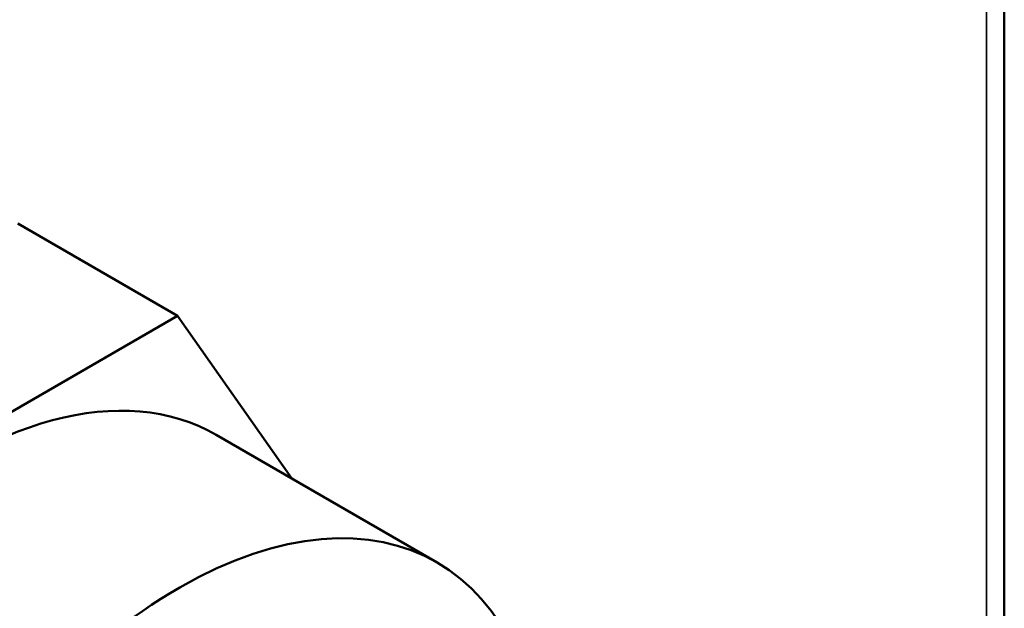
# Model space of a CAD drawing. Header units: inches. Extents: x 1 to 203, y 4 to 128.
# Tile 104 of 127: x 168.56 to 170.39, y 76.65 to 77.74. Entities that reach past the tile are written whole.
import ezdxf

# ---------------------------------------------------------------- set-up
doc = ezdxf.new("R2010")
doc.units = ezdxf.units.IN
doc.header["$LTSCALE"] = 6
doc.header["$MEASUREMENT"] = 0
doc.layers.add('Visible (ANSI)', color=7, linetype='Continuous', lineweight=50)
doc.layers.add('Visible Narrow (ANSI)', color=7, linetype='Continuous', lineweight=35)

msp = doc.modelspace()

# ---------------------------------------------------------------- linework, layer by layer
at = {"layer": 'Visible (ANSI)'}
for p, q in [((170.3936, 80.1041), (170.3936, 75.6342)), ((168.8578, 77.1879), (168.5608, 77.3593)), ((168.8578, 77.1879), (168.0413, 76.7165)), ((169.07, 76.8859), (168.8578, 77.1879)), ((169.3397, 76.7303), (168.9296, 76.967))]:
    msp.add_line(p, q, dxfattribs=at)
for centre, start_param, end_param in [((168.4496, 76.1357), 0, 3.141593), ((168.8597, 75.8989), 5.499907, 10.197313)]:
    msp.add_ellipse(centre, major_axis=(0.48, 0.8314), ratio=0.57735, start_param=start_param, end_param=end_param, dxfattribs=at)
at = {"layer": 'Visible Narrow (ANSI)'}
msp.add_line((170.3604, 75.6534), (170.3604, 80.1233), dxfattribs=at)

doc.saveas('drawing.dxf')
